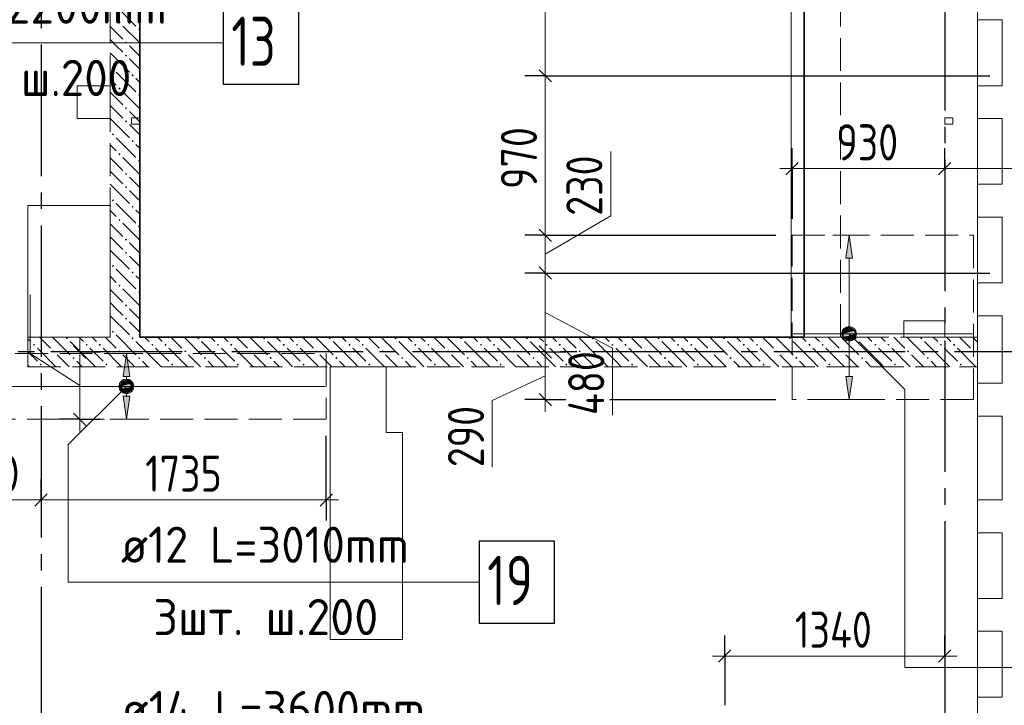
# Model space of a CAD drawing. Header units: millimetres. Extents: x 0 to 32165, y 0 to 42000.
# Tile 6 of 12: x 16194 to 22186, y 22480 to 26652. Entities that reach past the tile are written whole.
import ezdxf

# ---------------------------------------------------------------- set-up
doc = ezdxf.new("R2010")
doc.units = ezdxf.units.MM
doc.linetypes.add('______2', pattern=[270, 200, -70])
doc.linetypes.add('______5', pattern=[1100, 800, -100, 100, -100])
for name, color, linetype, lineweight in [('Standard', 7, 'Continuous', 25), ('ДОП Верх по У', 7, 'Continuous', 25), ('ЖБ Балка Вышележаща', 7, 'Continuous', 25), ('Оси', 40, '______5', 18), ('Позиционная метка номер позиции', 7, 'Continuous', 13), ('Примечания', 7, 'Continuous', 25), ('Размерная выноска', 7, 'Continuous', 13)]:
    doc.layers.add(name, color=color, linetype=linetype, lineweight=lineweight)
for name, color, linetype, lineweight, true_color in [('ЖБ Балка Нижележащая', 7, '______2', 25, 0x8c8cff), ('ЖБ Перекрытие верхний уровень', 7, 'Continuous', 25, 0xe0e0ff), ('ЖБ Стена верхний уровень', 7, 'Continuous', 25, 0x006e00)]:
    doc.layers.add(name, color=color, linetype=linetype, lineweight=lineweight, true_color=true_color)
doc.styles.add('GOST 2.304-81', font='txt')
doc.styles.add('ISOCPEUR', font='txt')

msp = doc.modelspace()

# ---------------------------------------------------------------- hatches: boundary and pattern name
at = {"layer": 'ДОП Верх по У', "linetype": 'Continuous', "lineweight": 13, "transparency": 33554687}
for points in [[(21262, 25200), (21242, 25340), (21222, 25200)], [(21204.5, 24740), (21279.5, 24740), (21274.2, 24758.7)], [(21204.5, 24740), (21274.2, 24758.7), (21209.7, 24758.7)], [(21209.7, 24758.7), (21274.2, 24758.7), (21260.7, 24772.2)], [(21209.7, 24758.7), (21260.7, 24772.2), (21223.2, 24772.2)], [(21223.2, 24772.2), (21260.7, 24772.2), (21242, 24777.5)], [(21209.7, 24721.2), (21279.5, 24740), (21204.5, 24740)], [(21209.7, 24721.2), (21274.2, 24721.2), (21279.5, 24740)], [(21223.2, 24707.7), (21274.2, 24721.2), (21209.7, 24721.2)], [(21223.2, 24707.7), (21260.7, 24707.7), (21274.2, 24721.2)], [(21260.7, 24707.7), (21223.2, 24707.7), (21242, 24702.5)], [(16863, 24480), (16843, 24620), (16823, 24480)], [(16810.7, 24438.8), (16875.3, 24438.8), (16861.7, 24452.2)], [(16810.7, 24438.8), (16861.7, 24452.2), (16824.2, 24452.2)], [(16824.2, 24452.2), (16861.7, 24452.2), (16843, 24457.5)], [(16805.5, 24420), (16880.5, 24420), (16875.3, 24438.8)], [(16805.5, 24420), (16875.3, 24438.8), (16810.7, 24438.8)], [(16810.7, 24401.2), (16880.5, 24420), (16805.5, 24420)], [(16810.7, 24401.2), (16875.3, 24401.2), (16880.5, 24420)], [(16824.2, 24387.7), (16875.3, 24401.2), (16810.7, 24401.2)], [(16824.2, 24387.7), (16861.7, 24387.7), (16875.3, 24401.2)], [(16861.7, 24387.7), (16824.2, 24387.7), (16843, 24382.5)]]:
    msp.add_hatch(color=7, dxfattribs=at).paths.add_polyline_path(points)
for points in [[(21262, 24480), (21242, 24340), (21222, 24480)], [(16863, 24360), (16843, 24220), (16823, 24360)]]:
    msp.add_hatch(color=7, dxfattribs=at).paths.add_polyline_path(points, flags=16)
at = {"layer": 'ЖБ Стена верхний уровень', "linetype": 'Continuous', "lineweight": 18, "transparency": 33554687}
for points in [[(16794.5, 26633.1), (16801, 26639.6), (16807.5, 26633.1), (16801, 26626.6)], [(16914.5, 26593.1), (16921, 26599.6), (16924, 26596.6), (16924, 26589.7), (16921, 26586.6)], [(16834.5, 26513.1), (16840.9, 26519.6), (16847.4, 26513.1), (16840.9, 26506.6)], [(16834.5, 26433.1), (16840.9, 26439.6), (16847.4, 26433.1), (16840.9, 26426.6)], [(16754.4, 26353.1), (16760.9, 26359.6), (16767.4, 26353.1), (16760.9, 26346.6)], [(16874.5, 26313.1), (16881, 26319.6), (16887.5, 26313.1), (16881, 26306.6)], [(16794.5, 26233.1), (16801, 26239.6), (16807.5, 26233.1), (16801, 26226.6)], [(16914.5, 26193.1), (16921, 26199.6), (16924, 26196.6), (16924, 26189.7), (16921, 26186.6)], [(16834.5, 26113.1), (16840.9, 26119.6), (16847.4, 26113.1), (16840.9, 26106.6)], [(16834.5, 26033.1), (16840.9, 26039.6), (16847.4, 26033.1), (16840.9, 26026.6)], [(16754.4, 25953.1), (16760.9, 25959.6), (16767.4, 25953.1), (16760.9, 25946.6)], [(16874.5, 25913.1), (16881, 25919.6), (16887.5, 25913.1), (16881, 25906.6)], [(16794.5, 25833.1), (16801, 25839.6), (16807.5, 25833.1), (16801, 25826.6)], [(16914.5, 25793.1), (16921, 25799.6), (16924, 25796.6), (16924, 25789.7), (16921, 25786.6)], [(16834.5, 25713.1), (16840.9, 25719.6), (16847.4, 25713.1), (16840.9, 25706.6)], [(16834.5, 25633.1), (16840.9, 25639.6), (16847.4, 25633.1), (16840.9, 25626.6)], [(16754.4, 25553.1), (16760.9, 25559.6), (16767.4, 25553.1), (16760.9, 25546.6)], [(16874.5, 25513.1), (16881, 25519.6), (16887.5, 25513.1), (16881, 25506.6)], [(16794.5, 25433.1), (16801, 25439.6), (16807.5, 25433.1), (16801, 25426.6)], [(16914.5, 25393.1), (16921, 25399.6), (16924, 25396.6), (16924, 25389.7), (16921, 25386.6)], [(16834.5, 25313.1), (16840.9, 25319.6), (16847.4, 25313.1), (16840.9, 25306.6)], [(16834.5, 25233.1), (16840.9, 25239.6), (16847.4, 25233.1), (16840.9, 25226.6)], [(16754.4, 25153.1), (16760.9, 25159.6), (16767.4, 25153.1), (16760.9, 25146.6)], [(16874.5, 25113.1), (16881, 25119.6), (16887.5, 25113.1), (16881, 25106.6)], [(16794.5, 25033.1), (16801, 25039.6), (16807.5, 25033.1), (16801, 25026.6)], [(16914.5, 24993.1), (16921, 24999.6), (16924, 24996.6), (16924, 24989.7), (16921, 24986.6)], [(16834.5, 24913.1), (16840.9, 24919.6), (16847.4, 24913.1), (16840.9, 24906.6)], [(16834.5, 24833.1), (16840.9, 24839.6), (16847.4, 24833.1), (16840.9, 24826.6)], [(16754.4, 24753.1), (16760.9, 24759.6), (16767.4, 24753.1), (16760.9, 24746.6)], [(16474.5, 24713.1), (16481, 24719.6), (16487.5, 24713.1), (16481, 24706.6)], [(16874.5, 24713.1), (16881, 24719.6), (16887.5, 24713.1), (16881, 24706.6)], [(17274.5, 24713.1), (17281, 24719.6), (17287.5, 24713.1), (17281, 24706.6)], [(17674.5, 24713.1), (17681, 24719.6), (17687.5, 24713.1), (17681, 24706.6)], [(18074.5, 24713.1), (18081, 24719.6), (18087.5, 24713.1), (18081, 24706.6)], [(18474.5, 24713.1), (18481, 24719.6), (18487.5, 24713.1), (18481, 24706.6)], [(18874.5, 24713.1), (18881, 24719.6), (18887.5, 24713.1), (18881, 24706.6)], [(19274.5, 24713.1), (19281, 24719.6), (19287.5, 24713.1), (19281, 24706.6)], [(19674.5, 24713.1), (19681, 24719.6), (19687.5, 24713.1), (19681, 24706.6)], [(20074.5, 24713.1), (20081, 24719.6), (20087.5, 24713.1), (20081, 24706.6)], [(20474.5, 24713.1), (20481, 24719.6), (20487.5, 24713.1), (20481, 24706.6)], [(20874.5, 24713.1), (20881, 24719.6), (20887.5, 24713.1), (20881, 24706.6)], [(21274.5, 24713.1), (21281, 24719.6), (21287.5, 24713.1), (21281, 24706.6)], [(21674.5, 24713.1), (21681, 24719.6), (21687.5, 24713.1), (21681, 24706.6)], [(16274.5, 24673.1), (16281, 24679.6), (16287.5, 24673.1), (16281, 24666.6)], [(16394.5, 24633.1), (16401, 24639.6), (16407.5, 24633.1), (16401, 24626.6)], [(16594.5, 24673.1), (16601, 24679.6), (16607.5, 24673.1), (16601, 24666.6)], [(16674.5, 24673.1), (16681, 24679.6), (16687.5, 24673.1), (16681, 24666.6)], [(16794.5, 24633.1), (16801, 24639.6), (16807.5, 24633.1), (16801, 24626.6)], [(16994.5, 24673.1), (17001, 24679.6), (17007.5, 24673.1), (17001, 24666.6)], [(17074.5, 24673.1), (17081, 24679.6), (17087.5, 24673.1), (17081, 24666.6)], [(17194.5, 24633.1), (17201, 24639.6), (17207.5, 24633.1), (17201, 24626.6)], [(17394.5, 24673.1), (17401, 24679.6), (17407.5, 24673.1), (17401, 24666.6)], [(17474.5, 24673.1), (17481, 24679.6), (17487.5, 24673.1), (17481, 24666.6)], [(17594.5, 24633.1), (17601, 24639.6), (17607.5, 24633.1), (17601, 24626.6)], [(17794.5, 24673.1), (17801, 24679.6), (17807.5, 24673.1), (17801, 24666.6)], [(17874.5, 24673.1), (17881, 24679.6), (17887.5, 24673.1), (17881, 24666.6)], [(17994.5, 24633.1), (18001, 24639.6), (18007.5, 24633.1), (18001, 24626.6)], [(18194.5, 24673.1), (18201, 24679.6), (18207.5, 24673.1), (18201, 24666.6)], [(18274.5, 24673.1), (18281, 24679.6), (18287.5, 24673.1), (18281, 24666.6)], [(18394.5, 24633.1), (18401, 24639.6), (18407.5, 24633.1), (18401, 24626.6)], [(18594.5, 24673.1), (18601, 24679.6), (18607.5, 24673.1), (18601, 24666.6)], [(18674.5, 24673.1), (18681, 24679.6), (18687.5, 24673.1), (18681, 24666.6)], [(18794.5, 24633.1), (18801, 24639.6), (18807.5, 24633.1), (18801, 24626.6)], [(18994.5, 24673.1), (19001, 24679.6), (19007.5, 24673.1), (19001, 24666.6)], [(19074.5, 24673.1), (19081, 24679.6), (19087.5, 24673.1), (19081, 24666.6)], [(19194.5, 24633.1), (19201, 24639.6), (19207.5, 24633.1), (19201, 24626.6)], [(19394.5, 24673.1), (19401, 24679.6), (19407.5, 24673.1), (19401, 24666.6)], [(19474.5, 24673.1), (19481, 24679.6), (19487.5, 24673.1), (19481, 24666.6)], [(19594.5, 24633.1), (19601, 24639.6), (19607.5, 24633.1), (19601, 24626.6)], [(19794.5, 24673.1), (19801, 24679.6), (19807.5, 24673.1), (19801, 24666.6)], [(19874.5, 24673.1), (19881, 24679.6), (19887.5, 24673.1), (19881, 24666.6)], [(19994.5, 24633.1), (20001, 24639.6), (20007.5, 24633.1), (20001, 24626.6)], [(20194.5, 24673.1), (20201, 24679.6), (20207.5, 24673.1), (20201, 24666.6)], [(20274.5, 24673.1), (20281, 24679.6), (20287.5, 24673.1), (20281, 24666.6)], [(20394.5, 24633.1), (20401, 24639.6), (20407.5, 24633.1), (20401, 24626.6)], [(20594.5, 24673.1), (20601, 24679.6), (20607.5, 24673.1), (20601, 24666.6)], [(20674.5, 24673.1), (20681, 24679.6), (20687.5, 24673.1), (20681, 24666.6)], [(20794.5, 24633.1), (20801, 24639.6), (20807.5, 24633.1), (20801, 24626.6)], [(20994.5, 24673.1), (21001, 24679.6), (21007.5, 24673.1), (21001, 24666.6)], [(21074.5, 24673.1), (21081, 24679.6), (21087.5, 24673.1), (21081, 24666.6)], [(21194.5, 24633.1), (21201, 24639.6), (21207.5, 24633.1), (21201, 24626.6)], [(21394.5, 24673.1), (21401, 24679.6), (21407.5, 24673.1), (21401, 24666.6)], [(21474.5, 24673.1), (21481, 24679.6), (21487.5, 24673.1), (21481, 24666.6)], [(21594.5, 24633.1), (21601, 24639.6), (21607.5, 24633.1), (21601, 24626.6)], [(21794.5, 24673.1), (21801, 24679.6), (21807.5, 24673.1), (21801, 24666.6)], [(21874.5, 24673.1), (21881, 24679.6), (21887.5, 24673.1), (21881, 24666.6)], [(21994.5, 24633.1), (22001, 24639.6), (22007.5, 24633.1), (22001, 24626.6)], [(16514.5, 24593.1), (16521, 24599.6), (16527.5, 24593.1), (16521, 24586.6)], [(16914.5, 24593.1), (16921, 24599.6), (16927.5, 24593.1), (16921, 24586.6)], [(17314.5, 24593.1), (17321, 24599.6), (17327.5, 24593.1), (17321, 24586.6)], [(17714.5, 24593.1), (17721, 24599.6), (17727.5, 24593.1), (17721, 24586.6)], [(18114.5, 24593.1), (18121, 24599.6), (18127.5, 24593.1), (18121, 24586.6)], [(18514.5, 24593.1), (18521, 24599.6), (18527.5, 24593.1), (18521, 24586.6)], [(18914.5, 24593.1), (18921, 24599.6), (18927.4, 24593.1), (18921, 24586.6)], [(19314.5, 24593.1), (19321, 24599.6), (19327.4, 24593.1), (19321, 24586.6)], [(19714.5, 24593.1), (19721, 24599.6), (19727.4, 24593.1), (19721, 24586.6)], [(20114.5, 24593.1), (20121, 24599.6), (20127.4, 24593.1), (20121, 24586.6)], [(20514.5, 24593.1), (20521, 24599.6), (20527.4, 24593.1), (20521, 24586.6)], [(20914.5, 24593.1), (20921, 24599.6), (20927.4, 24593.1), (20921, 24586.6)], [(21314.5, 24593.1), (21321, 24599.6), (21327.4, 24593.1), (21321, 24586.6)], [(21714.5, 24593.1), (21721, 24599.6), (21727.4, 24593.1), (21721, 24586.6)], [(16314.5, 24553.1), (16321, 24559.6), (16327.5, 24553.1), (16321, 24546.6)], [(16714.5, 24553.1), (16721, 24559.6), (16727.5, 24553.1), (16721, 24546.6)], [(17114.5, 24553.1), (17121, 24559.6), (17127.5, 24553.1), (17121, 24546.6)], [(17514.5, 24553.1), (17521, 24559.6), (17527.5, 24553.1), (17521, 24546.6)], [(17914.5, 24553.1), (17921, 24559.6), (17927.5, 24553.1), (17921, 24546.6)], [(18314.5, 24553.1), (18321, 24559.6), (18327.5, 24553.1), (18321, 24546.6)], [(18714.5, 24553.1), (18721, 24559.6), (18727.4, 24553.1), (18721, 24546.6)], [(19114.5, 24553.1), (19121, 24559.6), (19127.4, 24553.1), (19121, 24546.6)], [(19514.5, 24553.1), (19521, 24559.6), (19527.4, 24553.1), (19521, 24546.6)], [(19914.5, 24553.1), (19921, 24559.6), (19927.4, 24553.1), (19921, 24546.6)], [(20314.5, 24553.1), (20321, 24559.6), (20327.4, 24553.1), (20321, 24546.6)], [(20714.5, 24553.1), (20721, 24559.6), (20727.4, 24553.1), (20721, 24546.6)], [(21114.5, 24553.1), (21121, 24559.6), (21127.4, 24553.1), (21121, 24546.6)], [(21514.5, 24553.1), (21521, 24559.6), (21527.4, 24553.1), (21521, 24546.6)], [(21914.5, 24553.1), (21921, 24559.6), (21927.4, 24553.1), (21921, 24546.6)]]:
    msp.add_hatch(color=7, dxfattribs=at).paths.add_polyline_path(points, flags=16)
at = {"layer": 'Позиционная метка номер позиции', "linetype": 'Continuous', "lineweight": 13, "transparency": 33554687}
for points in [[(21198.7, 24751.5), (21230.5, 24783.3), (21210.2, 24771.8)], [(21230.5, 24783.3), (21198.7, 24751.5), (21198.7, 24728.5)], [(21230.5, 24783.3), (21198.7, 24728.5), (21253.5, 24783.3)], [(21253.5, 24783.3), (21198.7, 24728.5), (21210.2, 24708.2)], [(21253.5, 24783.3), (21210.2, 24708.2), (21273.8, 24771.8)], [(21273.8, 24771.8), (21210.2, 24708.2), (21230.5, 24696.7)], [(21273.8, 24771.8), (21230.5, 24696.7), (21285.3, 24751.5)], [(21285.3, 24751.5), (21230.5, 24696.7), (21253.5, 24696.7)], [(21285.3, 24751.5), (21253.5, 24696.7), (21285.3, 24728.5)], [(21285.3, 24728.5), (21253.5, 24696.7), (21273.8, 24708.2)], [(16874.8, 24388.2), (16811.2, 24451.8), (16799.7, 24431.5)], [(16886.3, 24408.5), (16831.5, 24463.3), (16811.2, 24451.8)], [(16886.3, 24408.5), (16811.2, 24451.8), (16874.8, 24388.2)], [(16886.3, 24431.5), (16854.5, 24463.3), (16831.5, 24463.3)], [(16886.3, 24431.5), (16831.5, 24463.3), (16886.3, 24408.5)], [(16854.5, 24463.3), (16886.3, 24431.5), (16874.8, 24451.8)], [(16874.8, 24388.2), (16799.7, 24431.5), (16854.5, 24376.7)], [(16854.5, 24376.7), (16799.7, 24431.5), (16799.7, 24408.5)], [(16854.5, 24376.7), (16799.7, 24408.5), (16831.5, 24376.7)], [(16831.5, 24376.7), (16799.7, 24408.5), (16811.2, 24388.2)]]:
    msp.add_hatch(color=7, dxfattribs=at).paths.add_polyline_path(points)

# ---------------------------------------------------------------- linework, layer by layer
at = {"layer": 'Standard', "color": 251, "linetype": 'Continuous', "lineweight": -3, "true_color": 0x656565, "transparency": 33554687}
for p, q in [((19392.4, 26310), (19267.4, 26310)), ((19392.4, 26310), (19517.4, 26310)), ((20895, 25745.2), (20895, 25870.2)), ((21824, 25745.2), (21824, 25870.2)), ((20895, 25745.2), (20895, 25620.2)), ((20895, 25745.2), (20895, 25440)), ((21824, 25745.2), (21824, 25620.2)), ((21824, 25745.2), (21824, 25745.2)), ((19392.4, 25340), (19267.4, 25340)), ((19392.4, 25340), (19517.4, 25340)), ((19392.4, 25110), (19267.4, 25110)), ((19392.4, 25110), (19517.4, 25110)), ((16559, 24630), (16434, 24630)), ((16559, 24630), (16684, 24630)), ((16559, 24630), (16559, 24630)), ((19392.4, 24630), (19267.4, 24630)), ((19392.4, 24630), (19517.4, 24630)), ((19392.4, 24630), (19392.4, 24630)), ((19392.4, 24340), (19267.4, 24340)), ((19392.4, 24340), (19517.4, 24340)), ((19392.4, 24340), (19500.2, 24340)), ((16559, 24220), (16434, 24220)), ((16559, 24220), (16684, 24220)), ((16559, 24220), (16559, 24220)), ((18059, 23729.5), (18059, 24120)), ((16324, 23729.5), (16324, 23854.5)), ((18059, 23729.5), (18059, 23854.5)), ((16324, 23729.5), (16324, 23604.5)), ((16324, 23729.5), (16324, 23729.5)), ((18059, 23729.5), (18059, 23604.5)), ((20485, 22779.7), (20485, 22904.8)), ((20485, 22779.7), (20485, 22904.8)), ((21824, 22779.7), (21824, 22904.8)), ((21824, 22779.7), (21824, 22904.8)), ((20485, 22779.7), (20485, 22654.8)), ((20485, 22779.7), (20485, 22480)), ((20485, 22779.7), (20485, 22654.8)), ((20485, 22779.7), (20485, 22480)), ((21824, 22779.7), (21824, 22654.8)), ((21824, 22779.7), (21824, 22480)), ((21824, 22779.7), (21824, 22654.8)), ((21824, 22779.7), (21824, 22480))]:
    msp.add_line(p, q, dxfattribs=at)
at = {"layer": 'Standard', "color": 7, "linetype": 'Continuous', "lineweight": 25, "transparency": 33554687}
for p, q in [((19354.9, 26347.5), (19429.9, 26272.5)), ((20857.5, 25707.7), (20932.5, 25782.7)), ((21786.5, 25707.7), (21861.5, 25782.7)), ((19354.9, 25377.5), (19429.9, 25302.5)), ((19354.9, 25147.5), (19429.9, 25072.5)), ((16596.5, 24592.5), (16521.5, 24667.5)), ((19354.9, 24667.5), (19429.9, 24592.5)), ((19354.9, 24377.5), (19429.9, 24302.5)), ((16596.5, 24182.5), (16521.5, 24257.5)), ((16286.5, 23692), (16361.5, 23767)), ((18021.5, 23692), (18096.5, 23767)), ((20447.5, 22742.3), (20522.5, 22817.3)), ((20447.5, 22742.3), (20522.5, 22817.3)), ((21786.5, 22742.3), (21861.5, 22817.3)), ((21786.5, 22742.3), (21861.5, 22817.3))]:
    msp.add_line(p, q, dxfattribs=at)
at = {"layer": 'Standard', "color": 7, "linetype": 'Continuous', "lineweight": 13, "transparency": 33554687}
for p, q in [((19790.6, 25458.4), (19790.6, 25849.4)), ((20895, 25745.2), (20820, 25745.2)), ((20895, 25745.2), (21824, 25745.2)), ((21824, 25745.2), (23074, 25745.2)), ((19392.4, 25225), (19790.6, 25458.4)), ((19392.4, 25340), (19392.4, 25110)), ((19392.4, 25110), (19392.4, 24630)), ((16257.9, 24620), (16257.9, 24979.7)), ((19392.4, 24870), (19802.1, 24652.6)), ((16559, 24630), (16559, 24705)), ((19802.1, 24652.6), (19802.1, 24246)), ((16559, 24425), (16257.9, 24620)), ((16559, 24220), (16559, 24630)), ((19392.4, 24630), (19392.4, 24340)), ((19392.4, 24485), (19070.1, 24335)), ((19070.1, 24335), (19070.1, 23928.4)), ((19392.4, 24340), (19392.4, 24265)), ((16559, 24220), (16559, 24145)), ((15724, 23729.5), (16324, 23729.5)), ((16324, 23729.5), (18059, 23729.5)), ((18059, 23729.5), (18134, 23729.5)), ((20485, 22779.7), (20410, 22779.7)), ((20485, 22779.7), (20410, 22779.7)), ((20485, 22779.7), (21824, 22779.7)), ((20485, 22779.7), (21824, 22779.7)), ((21824, 22779.7), (21899, 22779.7)), ((21824, 22779.7), (21899, 22779.7))]:
    msp.add_line(p, q, dxfattribs=at)
for points in [[(7674, 17930), (22024, 17930), (22024, 39170), (7674, 39170), (7674, 17930)], [(19392.4, 27430), (19392.4, 27074.3), (19392.4, 27074.3), (19392.4, 26310)], [(19392.4, 26310), (19392.4, 26140.9), (19392.4, 26140.9), (19392.4, 25340)]]:
    msp.add_lwpolyline(points, dxfattribs=at)
at = {"layer": 'Standard', "color": 251, "linetype": 'Continuous', "lineweight": -3, "true_color": 0x656565, "transparency": 33554687}
for points in [[(19392.4, 26310), (19420.1, 26310), (19420.1, 26310), (19780, 26310), (19780, 26310), (19795.5, 26310), (19795.5, 26310), (22099, 26310)], [(19392.4, 25340), (19790.7, 25340), (19790.7, 25340), (20795, 25340)], [(19392.4, 25110), (19789.6, 25110), (19789.6, 25110), (22099, 25110)], [(19785.2, 24340), (19785.8, 24340), (19785.8, 24340), (20795, 24340)]]:
    msp.add_lwpolyline(points, dxfattribs=at)
at = {"layer": 'ДОП Верх по У', "color": 7, "linetype": 'Continuous', "lineweight": 13, "transparency": 33554687}
for p, q in [((15231.6, 26510), (17339.6, 26510)), ((16789.4, 23229.5), (18831.4, 23229.5))]:
    msp.add_line(p, q, dxfattribs=at)
at = {"layer": 'ДОП Верх по У', "color": 251, "linetype": 'Continuous', "lineweight": 13, "true_color": 0x494949, "transparency": 33554687}
for p, q in [((21242, 25340), (21142, 25340)), ((21242, 25340), (21222, 25200)), ((21262, 25200), (21242, 25340)), ((21242, 25340), (21342, 25340)), ((21242, 25340), (21242, 25340)), ((21222, 25200), (21262, 25200)), ((21242, 24770), (21242, 25200)), ((21204.5, 24740), (21204.5, 24740)), ((21242, 24480), (21242, 24710)), ((21279.5, 24740), (21279.5, 24740)), ((16843, 24620), (16743, 24620)), ((16843, 24620), (16823, 24480)), ((16863, 24480), (16843, 24620)), ((16843, 24620), (16943, 24620)), ((16843, 24620), (16843, 24620)), ((16823, 24480), (16863, 24480)), ((16843, 24450), (16843, 24480)), ((21242, 24340), (21222, 24480)), ((21222, 24480), (21262, 24480)), ((21262, 24480), (21242, 24340)), ((16805.5, 24420), (16805.5, 24420)), ((16880.5, 24420), (16880.5, 24420)), ((16843, 24220), (16823, 24360)), ((16823, 24360), (16863, 24360)), ((16843, 24360), (16843, 24390)), ((16863, 24360), (16843, 24220)), ((21242, 24340), (21142, 24340)), ((21242, 24340), (21342, 24340)), ((21242, 24340), (21242, 24340)), ((16843, 24220), (16743, 24220)), ((16843, 24220), (16943, 24220)), ((16843, 24220), (16843, 24220))]:
    msp.add_line(p, q, dxfattribs=at)
at = {"layer": 'ДОП Верх по У', "color": 7, "linetype": 'Continuous', "lineweight": 18, "transparency": 33554687}
for p, q in [((20902, 24740), (21992, 24740)), ((15633, 24420), (18053, 24420))]:
    msp.add_line(p, q, dxfattribs=at)
at = {"layer": 'ДОП Верх по У', "color": 7, "linetype": 'Continuous', "lineweight": 25, "transparency": 33554687}
for points in [[(17431.6, 26260), (17891.6, 26260), (17891.6, 26760), (17431.6, 26760), (17431.6, 26260)], [(18989.4, 22979.5), (19449.4, 22979.5), (19449.4, 23479.5), (18989.4, 23479.5), (18989.4, 22979.5)]]:
    msp.add_lwpolyline(points, dxfattribs=at)
at = {"layer": 'ДОП Верх по У', "color": 251, "linetype": 'Continuous', "lineweight": 13, "true_color": 0x494949, "transparency": 33554687}
for centre in [(21242, 24740), (16843, 24420)]:
    msp.add_circle(centre, 37.5, dxfattribs=at)
at = {"layer": 'ЖБ Балка Вышележаща', "color": 7, "linetype": 'Continuous', "lineweight": 18, "transparency": 33554687}
for p, q in [((20889, 27250), (20889, 24720)), ((20969, 24720), (20969, 27250)), ((20889, 24720), (20969, 24720))]:
    msp.add_line(p, q, dxfattribs=at)
at = {"layer": 'ЖБ Балка Нижележащая', "color": 251, "linetype": '______2', "lineweight": 18, "true_color": 0x656565, "transparency": 33554687}
for p, q in [((21189, 24720), (21189, 27250)), ((20969, 24720), (21189, 24720))]:
    msp.add_line(p, q, dxfattribs=at)
at = {"layer": 'ЖБ Перекрытие верхний уровень', "color": 7, "linetype": 'Continuous', "lineweight": 18, "transparency": 33554687}
for p, q in [((16924, 27430), (16924, 26055)), ((20969, 24720), (20969, 27250)), ((22024, 26250), (22024, 26650)), ((22024, 26650), (22174, 26650)), ((22174, 26650), (22174, 26250)), ((16744, 26250), (16544, 26250)), ((16544, 26250), (16544, 26050)), ((16744, 26050), (16744, 26250)), ((22174, 26250), (22024, 26250)), ((16544, 26050), (16744, 26050)), ((16924, 26055), (16874, 26055)), ((16874, 26055), (16874, 26015)), ((16874, 26015), (16924, 26015)), ((16924, 26015), (16924, 24720)), ((21874, 26055), (21824, 26055)), ((21824, 26055), (21824, 26015)), ((21824, 26015), (21874, 26015)), ((21874, 26015), (21874, 26055)), ((22024, 25650), (22024, 26050)), ((22024, 26050), (22174, 26050)), ((22174, 26050), (22174, 25650)), ((22174, 25650), (22024, 25650)), ((16744, 25520), (16244, 25520)), ((16244, 25520), (16244, 24720)), ((16744, 24720), (16744, 25520)), ((22024, 25050), (22024, 25450)), ((22024, 25450), (22174, 25450)), ((22174, 25450), (22174, 25050)), ((22174, 25050), (22024, 25050)), ((21824, 24820), (21574, 24820)), ((21574, 24820), (21574, 24720)), ((21824, 24720), (21824, 24820)), ((22024, 24540), (22024, 24850)), ((22024, 24850), (22174, 24850)), ((22174, 24850), (22174, 24440)), ((16244, 24720), (16744, 24720)), ((16924, 24720), (20969, 24720)), ((21574, 24720), (21824, 24720)), ((18424, 24540), (18084, 24540)), ((18084, 24540), (18084, 24140)), ((18424, 24140), (18424, 24540)), ((22024, 24440), (22024, 24540)), ((22174, 24440), (22024, 24440)), ((22024, 23730), (22024, 24240)), ((22024, 24240), (22174, 24240)), ((22174, 24240), (22174, 23730)), ((18084, 24140), (18084, 22880)), ((18524, 24140), (18424, 24140)), ((18524, 22880), (18524, 24140)), ((22174, 23730), (22024, 23730)), ((22024, 23130), (22024, 23530)), ((22024, 23530), (22174, 23530)), ((22174, 23530), (22174, 23130)), ((22174, 23130), (22024, 23130)), ((22024, 22530), (22024, 22930)), ((22024, 22930), (22174, 22930)), ((22174, 22930), (22174, 22530)), ((18084, 22880), (18524, 22880)), ((22174, 22530), (22024, 22530))]:
    msp.add_line(p, q, dxfattribs=at)
at = {"layer": 'ЖБ Стена верхний уровень', "color": 251, "linetype": '______2', "lineweight": 13, "true_color": 0x656565, "transparency": 33554687}
for p, q in [((16744, 27250), (16744, 24720)), ((16924, 24720), (16924, 27250)), ((16744, 24720), (16244, 24720)), ((16244, 24720), (16244, 24540)), ((22024, 24720), (16924, 24720)), ((22024, 24540), (22024, 24720)), ((16244, 24540), (22024, 24540))]:
    msp.add_line(p, q, dxfattribs=at)
at = {"layer": 'ЖБ Стена верхний уровень', "color": 9, "linetype": 'Continuous', "lineweight": 18, "true_color": 0xc7c7c7, "transparency": 33554687}
for p, q in [((16781, 26733.1), (16901, 26613.1)), ((16744, 26610.1), (16821, 26533.1)), ((16924, 26510.1), (16821, 26613.1)), ((16781, 26493.1), (16744, 26530.1)), ((16821, 26453.1), (16781, 26493.1)), ((16860.9, 26493.1), (16924, 26430.1)), ((16744, 26450.1), (16860.9, 26333.1)), ((16860.9, 26413.1), (16924, 26350.1)), ((16781, 26333.1), (16901, 26213.1)), ((16744, 26290.1), (16781, 26253.1)), ((16924, 26270.1), (16901, 26293.1)), ((16744, 26210.1), (16821, 26133.1)), ((16924, 26110.1), (16821, 26213.1)), ((16781, 26093.1), (16744, 26130.1)), ((16821, 26053.1), (16781, 26093.1)), ((16860.9, 26093.1), (16924, 26030.1)), ((16744, 26050.1), (16860.9, 25933.1)), ((16860.9, 26013.1), (16924, 25950.1)), ((16744, 25890.1), (16781, 25853.1)), ((16781, 25933.1), (16901, 25813.1)), ((16924, 25870.1), (16901, 25893.1)), ((16744, 25810.1), (16821, 25733.1)), ((16924, 25710.1), (16821, 25813.1)), ((16781, 25693.1), (16744, 25730.1)), ((16744, 25650.1), (16860.9, 25533.1)), ((16821, 25653.1), (16781, 25693.1)), ((16860.9, 25693.1), (16924, 25630.1)), ((16860.9, 25613.1), (16924, 25550.1)), ((16781, 25533.1), (16901, 25413.1)), ((16744, 25490.1), (16781, 25453.1)), ((16924, 25470.1), (16901, 25493.1)), ((16924, 25310.1), (16821, 25413.1)), ((16744, 25410.1), (16821, 25333.1)), ((16781, 25293.1), (16744, 25330.1)), ((16821, 25253.1), (16781, 25293.1)), ((16860.9, 25293.1), (16924, 25230.1)), ((16744, 25250.1), (16860.9, 25133.1)), ((16860.9, 25213.1), (16924, 25150.1)), ((16781, 25133.1), (16901, 25013.1)), ((16744, 25090.1), (16781, 25053.1)), ((16924, 25070.1), (16901, 25093.1)), ((16744, 25010.1), (16821, 24933.1)), ((16924, 24910.1), (16821, 25013.1)), ((16781, 24893.1), (16744, 24930.1)), ((16821, 24853.1), (16781, 24893.1)), ((16860.9, 24893.1), (16924, 24830.1)), ((16744, 24850.1), (16860.9, 24733.1)), ((16860.9, 24813.1), (16924, 24750.1)), ((16260.9, 24693.1), (16244, 24710.1)), ((16314.1, 24720), (16381, 24653.1)), ((16394.1, 24720), (16501, 24613.1)), ((16621, 24573.1), (16501, 24693.1)), ((16554.1, 24720), (16581, 24693.1)), ((16660.9, 24693.1), (16634.1, 24720)), ((16714.1, 24720), (16781, 24653.1)), ((16781, 24733.1), (16794.1, 24720)), ((16794.1, 24720), (16901, 24613.1)), ((17021, 24573.1), (16901, 24693.1)), ((16954.1, 24720), (16981, 24693.1)), ((17060.9, 24693.1), (17034.1, 24720)), ((17114.1, 24720), (17181, 24653.1)), ((17194.1, 24720), (17301, 24613.1)), ((17421, 24573.1), (17301, 24693.1)), ((17354.1, 24720), (17381, 24693.1)), ((17460.9, 24693.1), (17434.1, 24720)), ((17514.1, 24720), (17581, 24653.1)), ((17594.1, 24720), (17701, 24613.1)), ((17821, 24573.1), (17701, 24693.1)), ((17754.1, 24720), (17781, 24693.1)), ((17860.9, 24693.1), (17834.1, 24720)), ((17914.1, 24720), (17981, 24653.1)), ((17994.1, 24720), (18101, 24613.1)), ((18221, 24573.1), (18101, 24693.1)), ((18154.1, 24720), (18181, 24693.1)), ((18260.9, 24693.1), (18234.1, 24720)), ((18314.1, 24720), (18381, 24653.1)), ((18394.1, 24720), (18501, 24613.1)), ((18621, 24573.1), (18501, 24693.1)), ((18554.1, 24720), (18581, 24693.1)), ((18660.9, 24693.1), (18634.1, 24720)), ((18714.1, 24720), (18781, 24653.1)), ((18794.1, 24720), (18901, 24613.1)), ((19021, 24573.1), (18901, 24693.1)), ((18954.1, 24720), (18981, 24693.1)), ((19060.9, 24693.1), (19034.1, 24720)), ((19114.1, 24720), (19181, 24653.1)), ((19194.1, 24720), (19301, 24613.1)), ((19421, 24573.1), (19301, 24693.1)), ((19354.1, 24720), (19381, 24693.1)), ((19460.9, 24693.1), (19434.1, 24720)), ((19514.1, 24720), (19581, 24653.1)), ((19594.1, 24720), (19701, 24613.1)), ((19821, 24573.1), (19701, 24693.1)), ((19754.1, 24720), (19781, 24693.1)), ((19860.9, 24693.1), (19834.1, 24720)), ((19914.1, 24720), (19981, 24653.1)), ((19994.1, 24720), (20101, 24613.1)), ((20221, 24573.1), (20101, 24693.1)), ((20154.1, 24720), (20181, 24693.1)), ((20260.9, 24693.1), (20234.1, 24720)), ((20314.1, 24720), (20381, 24653.1)), ((20394.1, 24720), (20501, 24613.1)), ((20621, 24573.1), (20501, 24693.1)), ((20554.1, 24720), (20581, 24693.1)), ((20660.9, 24693.1), (20634.1, 24720)), ((20714.1, 24720), (20781, 24653.1)), ((20794.1, 24720), (20901, 24613.1)), ((21021, 24573.1), (20901, 24693.1)), ((20954.1, 24720), (20981, 24693.1)), ((21060.9, 24693.1), (21034.1, 24720)), ((21114.1, 24720), (21181, 24653.1)), ((21194.1, 24720), (21301, 24613.1)), ((21421, 24573.1), (21301, 24693.1)), ((21354.1, 24720), (21381, 24693.1)), ((21460.9, 24693.1), (21434.1, 24720)), ((21514.1, 24720), (21581, 24653.1)), ((21594.1, 24720), (21701, 24613.1)), ((21821, 24573.1), (21701, 24693.1)), ((21754.1, 24720), (21781, 24693.1)), ((21860.9, 24693.1), (21834.1, 24720)), ((21914.1, 24720), (21981, 24653.1)), ((21994.1, 24720), (22024, 24690.1)), ((16301, 24653.1), (16414.1, 24540)), ((16621, 24653.1), (16701, 24573.1)), ((16701, 24653.1), (16814.1, 24540)), ((17021, 24653.1), (17101, 24573.1)), ((17101, 24653.1), (17214.1, 24540)), ((17421, 24653.1), (17501, 24573.1)), ((17501, 24653.1), (17614.1, 24540)), ((17821, 24653.1), (17901, 24573.1)), ((17901, 24653.1), (18014.1, 24540)), ((18221, 24653.1), (18301, 24573.1)), ((18301, 24653.1), (18414.1, 24540)), ((18621, 24653.1), (18701, 24573.1)), ((18701, 24653.1), (18814.1, 24540)), ((19021, 24653.1), (19101, 24573.1)), ((19101, 24653.1), (19214.1, 24540)), ((19421, 24653.1), (19501, 24573.1)), ((19501, 24653.1), (19614.1, 24540)), ((19821, 24653.1), (19901, 24573.1)), ((19901, 24653.1), (20014.1, 24540)), ((20221, 24653.1), (20301, 24573.1)), ((20301, 24653.1), (20414.1, 24540)), ((20621, 24653.1), (20701, 24573.1)), ((20701, 24653.1), (20814.1, 24540)), ((21021, 24653.1), (21101, 24573.1)), ((21101, 24653.1), (21214.1, 24540)), ((21421, 24653.1), (21501, 24573.1)), ((21501, 24653.1), (21614.1, 24540)), ((21821, 24653.1), (21901, 24573.1)), ((21901, 24653.1), (22014.1, 24540)), ((16244, 24630.1), (16301, 24573.1)), ((16494.1, 24540), (16421, 24613.1)), ((16540.9, 24573.1), (16574.1, 24540)), ((16621, 24573.1), (16654.1, 24540)), ((16894.1, 24540), (16821, 24613.1)), ((16940.9, 24573.1), (16974.1, 24540)), ((17021, 24573.1), (17054.1, 24540)), ((17294.1, 24540), (17221, 24613.1)), ((17340.9, 24573.1), (17374.1, 24540)), ((17421, 24573.1), (17454.1, 24540)), ((17694.1, 24540), (17621, 24613.1)), ((17740.9, 24573.1), (17774.1, 24540)), ((17821, 24573.1), (17854.1, 24540)), ((18094.1, 24540), (18021, 24613.1)), ((18140.9, 24573.1), (18174.1, 24540)), ((18221, 24573.1), (18254.1, 24540)), ((18494.1, 24540), (18421, 24613.1)), ((18540.9, 24573.1), (18574.1, 24540)), ((18621, 24573.1), (18654.1, 24540)), ((18894.1, 24540), (18821, 24613.1)), ((18940.9, 24573.1), (18974.1, 24540)), ((19021, 24573.1), (19054.1, 24540)), ((19294.1, 24540), (19221, 24613.1)), ((19340.9, 24573.1), (19374.1, 24540)), ((19421, 24573.1), (19454.1, 24540)), ((19694.1, 24540), (19621, 24613.1)), ((19740.9, 24573.1), (19774.1, 24540)), ((19821, 24573.1), (19854.1, 24540)), ((20094.1, 24540), (20021, 24613.1)), ((20140.9, 24573.1), (20174.1, 24540)), ((20221, 24573.1), (20254.1, 24540)), ((20494.1, 24540), (20421, 24613.1)), ((20540.9, 24573.1), (20574.1, 24540)), ((20621, 24573.1), (20654.1, 24540)), ((20894.1, 24540), (20821, 24613.1)), ((20940.9, 24573.1), (20974.1, 24540)), ((21021, 24573.1), (21054.1, 24540)), ((21294.1, 24540), (21221, 24613.1)), ((21340.9, 24573.1), (21374.1, 24540)), ((21421, 24573.1), (21454.1, 24540)), ((21694.1, 24540), (21621, 24613.1)), ((21740.9, 24573.1), (21774.1, 24540)), ((21821, 24573.1), (21854.1, 24540)), ((22024, 24610.1), (22021, 24613.1)), ((16244, 24550.1), (16254.1, 24540))]:
    msp.add_line(p, q, dxfattribs=at)
at = {"layer": 'Оси', "color": 8, "linetype": '______5', "lineweight": -3, "transparency": 33554687}
for p, q in [((21824, 40100), (21824, 15930)), ((16324, 39700), (16324, 15930)), ((24884, 24630), (3600, 24630))]:
    msp.add_line(p, q, dxfattribs=at)
at = {"layer": 'Позиционная метка номер позиции', "color": 7, "linetype": 'Continuous', "lineweight": 13, "transparency": 33554687}
for p, q in [((21210.2, 24771.8), (21210.2, 24771.8)), ((21273.8, 24771.8), (21273.8, 24771.8)), ((21210.2, 24708.2), (21210.2, 24708.2)), ((21273.8, 24708.2), (21273.8, 24708.2)), ((16811.2, 24451.8), (16811.2, 24451.8)), ((16874.8, 24451.8), (16874.8, 24451.8)), ((16811.2, 24388.2), (16811.2, 24388.2)), ((16874.8, 24388.2), (16874.8, 24388.2))]:
    msp.add_line(p, q, dxfattribs=at)
for points in [[(14431.6, 24680), (14931.6, 25180), (14931.6, 26510), (17431.6, 26510)], [(14431.6, 24680), (14931.6, 25180), (14931.6, 26510), (17431.6, 26510)], [(21242, 24740), (21581.4, 24400.6), (21581.4, 22710), (26774, 22710)], [(16843, 24420), (16489.4, 24066.4), (16489.4, 23229.5), (18989.4, 23229.5)]]:
    msp.add_lwpolyline(points, dxfattribs=at)
for centre in [(21242, 24740), (16843, 24420)]:
    msp.add_circle(centre, 45, dxfattribs=at)
at = {"layer": 'Примечания', "color": 7, "linetype": '______2', "lineweight": 18, "transparency": 33554687}
for p, q in [((20895, 25340), (21999, 25340)), ((20895, 24340), (20895, 25340)), ((21999, 25340), (21999, 24340)), ((15627, 24620), (18059, 24620)), ((18059, 24620), (18059, 24220)), ((21999, 24340), (20895, 24340)), ((18059, 24220), (15627, 24220))]:
    msp.add_line(p, q, dxfattribs=at)
at = {"layer": 'Размерная выноска', "color": 7, "linetype": 'Continuous', "lineweight": 35, "transparency": 33554687}
msp.add_lwpolyline([(16924, 24720), (20969, 24720), (20969, 27250), (20864, 27250), (20864, 29180), (16424, 29180), (16424, 27430), (16924, 27430), (16924, 24720)], dxfattribs=at)

# ---------------------------------------------------------------- texts
at = {"layer": 'Standard', "color": 7, "linetype": 'Continuous', "lineweight": 25, "transparency": 33554687, "char_height": 220, "attachment_point": 7, "rotation": 90, "style": 'GOST 2.304-81'}
for s, insert, width in [('970', (19342.4, 25621.7), 531.967), ('230', (19740.6, 25458.4), 516.396), ('480', (19752.1, 24246), 531.967), ('290', (19020.1, 23928.4), 531.967)]:
    msp.add_mtext(s, dxfattribs=dict(at, insert=insert, width=width))
at = {"layer": 'Standard', "color": 7, "linetype": 'Continuous', "lineweight": 25, "transparency": 33554687, "char_height": 220, "attachment_point": 7, "style": 'GOST 2.304-81'}
for s, insert, width in [('930', (21164, 25795.2), 516.396), ('600', (15820.7, 23779.5), 531.967), ('1735', (16957, 23779.6), 594.589), ('1340', (20912.1, 22829.8), 610.171), ('1340', (20912.1, 22829.8), 610.171)]:
    msp.add_mtext(s, dxfattribs=dict(at, insert=insert, width=width))
at = {"layer": 'ДОП Верх по У', "color": 7, "linetype": 'Continuous', "lineweight": 13, "transparency": 33554687, "attachment_point": 7, "style": 'ISOCPEUR'}
for s, insert, char_height, width in [('\\W0.96;ø14 L=2200mm ', (15251.6, 26627.3), 220, 2172.605), ('\\W0.75;13', (17481.6, 26370), 300, 472.289), ('\\W0.95;13шт. ш.200 ', (15427.6, 26187.3), 220, 1819.9), ('\\W0.94;ø12 L=3010mm ', (16809.4, 23346.9), 220, 2104.383), ('\\W0.75;19', (19039.4, 23089.5), 300, 472.272), ('\\W0.97;3шт. ш.200 ', (17007.4, 22906.8), 220, 1712.318), ('\\W0.96;ø14 L=3600mm ', (16809.4, 22346.9), 220, 2172.611)]:
    msp.add_mtext(s, dxfattribs=dict(at, insert=insert, char_height=char_height, width=width))

doc.saveas('drawing.dxf')
